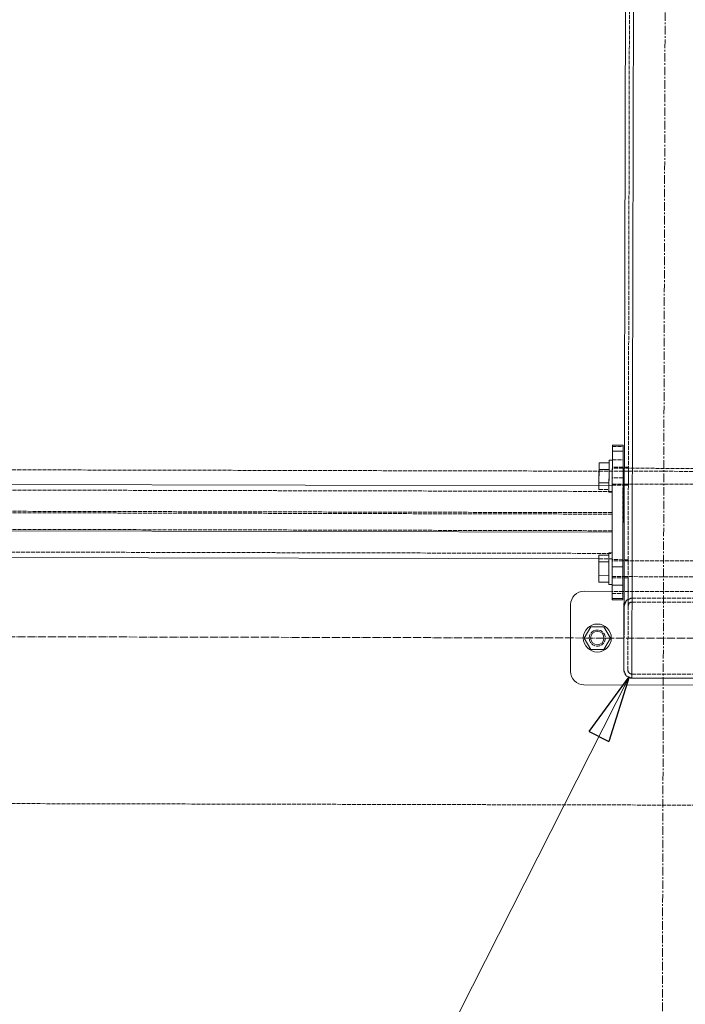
# Model space of a CAD drawing. Header units: millimetres. Extents: x -15129 to 9171, y -18789 to 5877.
# Tile 123 of 256: x -5724 to -5225, y -17063 to -16325. Entities that reach past the tile are written whole.
import ezdxf

# ---------------------------------------------------------------- set-up
doc = ezdxf.new("R2010")
doc.units = ezdxf.units.MM
for name, pattern in [('ACAD_ISO02W100', [15, 12, -3]), ('ACAD_ISO04W100', [30, 24, -3, 0, -3]), ('CENTER', [50.8, 31.75, -6.35, 6.35, -6.35])]:
    doc.linetypes.add(name, pattern=pattern)
for name, color, linetype in [('AS_Belki', 145, 'Continuous'), ('AS_Blachy', 30, 'Continuous'), ('AS_Kotwy', 9, 'Continuous'), ('AS_Sciany betonowe', 252, 'Continuous'), ('AS_Siatki', 72, 'Continuous'), ('AS_Sruby', 9, 'Continuous')]:
    doc.layers.add(name, color=color, linetype=linetype)

msp = doc.modelspace()

# ---------------------------------------------------------------- linework, layer by layer
at = {"color": 5, "linetype": 'CENTER', "lineweight": 13, "ltscale": 0.2}
msp.add_line((-5235.97, -14653.75), (-5244.37, -17735.06, 38010), dxfattribs=at)
at = {"color": 7, "lineweight": 13}
msp.add_line((-5267.48, -16817.77), (-5394.44, -17068.7), dxfattribs=at)
at = {"color": 0, "linetype": 'ByBlock', "lineweight": -2}
for p, q in [((-5297.49, -16858.63), (-5267.48, -16817.77)), ((-5267.48, -16817.77), (-5282.62, -16866.15)), ((-5297.49, -16858.63), (-5282.62, -16866.15))]:
    msp.add_line(p, q, dxfattribs=at)
at = {"layer": 'AS_Belki', "color": 145, "linetype": 'Continuous', "lineweight": 13, "ltscale": 0.25}
for p, q in [((-5260.68, -14748.91), (-5265.36, -16818.65)), ((-5271.35, -16812.64), (-5266.69, -14754.89)), ((-5271.01, -16661.39), (-5271.01, -16661.32)), ((-5280.04, -16674.68), (-6221.49, -16672.55)), ((-5280.04, -16674.68), (-5280.09, -16699.78)), ((-5280.11, -16709.32), (-6221.57, -16707.2)), ((-5280.12, -16709.76), (-5280.11, -16709.32)), ((-6208.31, -16727.23), (-5290.16, -16729.3)), ((-5271.16, -16729.9), (-5271.16, -16730.6)), ((-5271.28, -16783.89), (-5271.24, -16764.64)), ((-5271.35, -16812.64), (-5269.6, -16816.89)), ((-5271.35, -16812.64), (-5269.6, -16816.89)), ((-5269.6, -16816.89), (-5265.36, -16818.66)), ((-5269.6, -16816.89), (-5265.36, -16818.65)), ((-5265.36, -16818.65), (-5217.36, -16818.76))]:
    msp.add_line(p, q, dxfattribs=at)
at = {"layer": 'AS_Belki', "color": 84, "linetype": 'ACAD_ISO02W100', "lineweight": 13, "ltscale": 0.25}
for p, q in [((-5268.35, -16812.65), (-5263.69, -14754.9)), ((-5271, -16660.62), (-5271.01, -16661.32)), ((-5268, -16660.63), (-5271, -16660.62)), ((-5268.01, -16661.33), (-5268, -16660.63)), ((-5268.01, -16661.44), (-5268.03, -16673.34)), ((-5280.05, -16678.78), (-5280.04, -16675.22)), ((-5280.04, -16675.22), (-5280.04, -16674.68)), ((-5271.03, -16673.44), (-5271.04, -16674.14)), ((-5271.04, -16674.14), (-5268.04, -16674.15)), ((-5268.04, -16674.15), (-5268.03, -16673.45)), ((-5268.03, -16673.69), (-5268.04, -16674.15)), ((-5280.05, -16678.78), (-6221.5, -16676.65)), ((-5280.08, -16695.78), (-5280.05, -16678.78)), ((-5280.08, -16694.68), (-6221.54, -16692.55)), ((-5280.08, -16695.78), (-6221.54, -16693.65)), ((-5280.15, -16725.05), (-5280.08, -16694.68)), ((-5280.11, -16708.22), (-6221.57, -16706.1)), ((-5280.16, -16729.32), (-5280.12, -16709.76)), ((-5280.15, -16725.22), (-5280.11, -16708.22)), ((-6221.6, -16723.1), (-5280.15, -16725.22)), ((-5280.15, -16725.22), (-5280.16, -16729.32)), ((-5290.16, -16729.3), (-5280.16, -16729.32)), ((-5268.16, -16729.91), (-5271.16, -16729.9)), ((-5268.16, -16730.72), (-5268.16, -16729.91)), ((-5268.16, -16730.61), (-5268.16, -16729.91)), ((-5271.19, -16742.73), (-5271.19, -16743.43)), ((-5271.19, -16743.43), (-5268.19, -16743.43)), ((-5268.19, -16743.43), (-5268.24, -16764.65)), ((-5268.19, -16742.62), (-5268.19, -16742.97)), ((-5268.19, -16743.43), (-5268.19, -16742.73)), ((-5268.19, -16742.97), (-5268.19, -16743.43)), ((-5269.47, -16760.4), (-5271.24, -16764.64)), ((-5271.24, -16764.64), (-5269.47, -16760.4)), ((-5269.47, -16760.4), (-5265.23, -16758.65)), ((-5268.24, -16764.65), (-5267.36, -16762.53)), ((-5268.24, -16764.65), (-5267.36, -16762.53)), ((-5265.23, -16758.66), (-5268.23, -16759.89)), ((-5267.36, -16762.53), (-5265.23, -16761.65)), ((-5267.36, -16762.53), (-5265.23, -16761.66)), ((-5265.23, -16758.65), (-5217.23, -16758.76)), ((-5265.23, -16761.65), (-5217.23, -16761.76)), ((-5271.35, -16812.64), (-5271.28, -16783.89)), ((-5267.47, -16814.77), (-5268.35, -16812.65)), ((-5268.35, -16812.65), (-5267.47, -16814.77)), ((-5265.36, -16815.66), (-5267.47, -16814.77)), ((-5267.47, -16814.77), (-5265.36, -16815.65)), ((-5265.36, -16815.65), (-5217.36, -16815.76))]:
    msp.add_line(p, q, dxfattribs=at)
at = {"layer": 'AS_Belki', "color": 84, "linetype": 'ACAD_ISO02W100', "lineweight": 13, "ltscale": 0.25, "extrusion": (8.16423e-14, -3.11003e-14, -1)}
msp.add_arc((5265.24, -16764.66), 6, 0.1296, 90.1296, dxfattribs=at)
at = {"layer": 'AS_Belki', "color": 84, "linetype": 'ACAD_ISO02W100', "lineweight": 13, "ltscale": 0.25}
for centre, start, end in [((-5265.24, -16764.66), 89.8704, 179.8704), ((-5265.35, -16812.66), 179.8704, 269.8704)]:
    msp.add_arc(centre, 3, start, end, dxfattribs=at)
at = {"layer": 'AS_Belki', "color": 84, "linetype": 'ACAD_ISO02W100', "lineweight": 13, "ltscale": 0.25, "extrusion": (4.80608e-15, 6.50245e-15, -1)}
msp.add_arc((5265.35, -16812.66), 6, 270.1296, 0.1296, dxfattribs=at)
at = {"layer": 'AS_Blachy', "color": 84, "linetype": 'ACAD_ISO02W100', "lineweight": 13, "ltscale": 0.25}
for p, q in [((-5279.97, -16645.04), (-5279.99, -16655.04)), ((-5279.97, -16643.9), (-5279.97, -16644.04)), ((-5279.97, -16643.9), (-5279.97, -16644.04)), ((-5279.97, -16645.04), (-5271.97, -16645.06)), ((-5271.97, -16645.06), (-5271.99, -16655.06)), ((-5271.97, -16644.06), (-5271.97, -16645.06)), ((-5280, -16660.41), (-5280.01, -16661.3)), ((-5280, -16660.6), (-5280, -16660.41)), ((-5272, -16660.62), (-5280, -16660.6)), ((-5279.99, -16655.04), (-5271.99, -16655.06)), ((-5272.01, -16661.13), (-5271.99, -16655.06)), ((-5272, -16660.62), (-5272.01, -16661.32)), ((-5272.02, -16665.57), (-5272.01, -16661.38)), ((-5272.02, -16669.19), (-5272.02, -16665.57)), ((-5272.01, -16661.38), (-5272.01, -16661.32)), ((-5280.03, -16673.42), (-5280.04, -16674.12)), ((-5280.04, -16674.12), (-5280.03, -16673.53)), ((-5280.04, -16674.12), (-5272.04, -16674.14)), ((-5272.02, -16668.72), (-5280.02, -16668.7)), ((-5272.16, -16729.9), (-5272.02, -16669.19)), ((-5272.03, -16673.44), (-5272.04, -16674.14)), ((-5280.16, -16729.88), (-5280.16, -16729.64)), ((-5272.16, -16729.9), (-5280.16, -16729.88)), ((-5272.18, -16738.47), (-5272.17, -16733.16)), ((-5272.17, -16733.16), (-5272.16, -16729.9)), ((-5272.19, -16742.97), (-5272.18, -16738.47)), ((-5280.2, -16748.96), (-5280.22, -16755.3)), ((-5280.19, -16742.71), (-5280.19, -16743.41)), ((-5280.19, -16743.41), (-5280.19, -16742.81)), ((-5280.19, -16743.41), (-5272.19, -16743.42)), ((-5272.22, -16755.32), (-5272.19, -16743.42)), ((-5272.19, -16742.72), (-5272.19, -16743.42)), ((-5280.22, -16755.3), (-5280.23, -16759.96)), ((-5272.22, -16753.64), (-5280.22, -16753.62)), ((-5280.22, -16755.3), (-5272.22, -16755.32)), ((-5272.23, -16759.98), (-5272.22, -16755.32)), ((-5211.22, -16753.78), (-5271.22, -16753.64))]:
    msp.add_line(p, q, dxfattribs=at)
at = {"layer": 'AS_Blachy', "color": 145, "linetype": 'Continuous', "lineweight": 13, "ltscale": 0.25}
for p, q in [((-5279.97, -16644.04), (-5279.98, -16648.7)), ((-5271.97, -16644.06), (-5279.97, -16644.04)), ((-5271.98, -16648.72), (-5271.97, -16644.06)), ((-5279.98, -16648.7), (-5280.04, -16674.68)), ((-5271.98, -16648.72), (-5279.98, -16648.7)), ((-5272.02, -16669.19), (-5271.98, -16648.72)), ((-5272.17, -16735.32), (-5272.02, -16669.19)), ((-5280.09, -16699.78), (-5280.17, -16735.3)), ((-5272.16, -16729.9), (-5272.16, -16730.6)), ((-5280.17, -16735.3), (-5280.19, -16742.89)), ((-5280.17, -16735.3), (-5272.17, -16735.32)), ((-5272.19, -16742.91), (-5272.18, -16738.33)), ((-5272.18, -16738.33), (-5272.17, -16735.32)), ((-5280.2, -16748.96), (-5280.23, -16758.96)), ((-5280.19, -16742.89), (-5280.2, -16748.96)), ((-5272.2, -16748.98), (-5280.2, -16748.96)), ((-5272.2, -16748.98), (-5272.23, -16758.98)), ((-5272.2, -16748.98), (-5272.19, -16742.91)), ((-5272.19, -16743.42), (-5272.19, -16742.97)), ((-5280.22, -16753.62), (-5301.22, -16753.58)), ((-5271.22, -16753.64), (-5272.22, -16753.64)), ((-5311.24, -16763.55), (-5311.35, -16813.55)), ((-5280.23, -16758.96), (-5272.23, -16758.98)), ((-5280.23, -16758.96), (-5280.23, -16759.96)), ((-5280.23, -16759.96), (-5272.23, -16759.98)), ((-5272.23, -16758.98), (-5272.23, -16759.98)), ((-5301.37, -16823.57), (-5182.38, -16823.84))]:
    msp.add_line(p, q, dxfattribs=at)
at = {"layer": 'AS_Blachy', "color": 84, "linetype": 'ACAD_ISO02W100', "lineweight": 13, "ltscale": 0.25}
msp.add_circle((-5291.29, -16788.6), 6, dxfattribs=at)
at = {"layer": 'AS_Blachy', "color": 145, "linetype": 'Continuous', "lineweight": 13, "ltscale": 0.25}
for centre, start, end in [((-5301.24, -16763.58), 89.8704, 179.8704), ((-5301.35, -16813.57), 179.8704, 269.8704)]:
    msp.add_arc(centre, 10, start, end, dxfattribs=at)
at = {"layer": 'AS_Kotwy', "color": 145, "linetype": 'Continuous', "lineweight": 13, "ltscale": 0.25}
for p, q in [((-5296.18, -16780.1), (-5301.09, -16788.58)), ((-5286.38, -16780.12), (-5296.18, -16780.1)), ((-5281.49, -16788.62), (-5286.38, -16780.12)), ((-5301.09, -16788.58), (-5296.21, -16797.07)), ((-5286.41, -16797.1), (-5281.49, -16788.62)), ((-5296.21, -16797.07), (-5286.41, -16797.1))]:
    msp.add_line(p, q, dxfattribs=at)
for radius in [10.5, 5]:
    msp.add_circle((-5291.29, -16788.6), radius, dxfattribs=at)
at = {"layer": 'AS_Sciany betonowe', "color": 145, "linetype": 'ACAD_ISO02W100', "lineweight": 13, "ltscale": 0.25}
for p, q in [((-6201.97, -16661.54), (-5290.01, -16663.6)), ((-11227.69, -16900.22), (110.14, -16925.78))]:
    msp.add_line(p, q, dxfattribs=at)
at = {"layer": 'AS_Sciany betonowe', "color": 84, "linetype": 'ACAD_ISO02W100', "lineweight": 13, "ltscale": 0.25}
for p, q in [((-5290.01, -16663.6), (-5182.51, -16663.84)), ((-5271.01, -16663.64), (-5272.01, -16663.64))]:
    msp.add_line(p, q, dxfattribs=at)
at = {"layer": 'AS_Siatki', "color": 20, "linetype": 'ACAD_ISO04W100', "lineweight": 13, "ltscale": 0.25}
msp.add_line((-11608.02, -16774.36), (105.98, -16800.77), dxfattribs=at)
at = {"layer": 'AS_Sruby', "color": 84, "linetype": 'ACAD_ISO02W100', "lineweight": 13, "ltscale": 0.25}
for p, q in [((-5290, -16657.32), (-5290.01, -16662.33)), ((-5282.5, -16656.96), (-5282.49, -16655.99)), ((-5282.5, -16657.62), (-5282.5, -16656.96)), ((-5282.5, -16660.44), (-5282.5, -16657.34)), ((-5282.5, -16657.62), (-5282.5, -16657.34)), ((-5282.5, -16657.84), (-5282.5, -16657.62)), ((-5282.5, -16660.44), (-5282.5, -16657.89)), ((-5282.49, -16655.38), (-5282.49, -16655.46)), ((-5282.49, -16655.99), (-5282.49, -16655.46)), ((-5280, -16656.6), (-5279.99, -16655.77)), ((-5279.99, -16655.77), (-5279.99, -16655.39)), ((-5279.99, -16655.46), (-5279.99, -16655.39)), ((-5279.99, -16656), (-5279.99, -16655.46)), ((-5290.01, -16662.33), (-5290.03, -16672.35)), ((-5272.01, -16661.43), (-5280.01, -16661.41)), ((-5280.01, -16661.41), (-5280.01, -16661.57)), ((-5280.01, -16662.6), (-5280.01, -16661.57)), ((-5211.01, -16661.57), (-5271.01, -16661.43)), ((-5290.03, -16672.35), (-5290.04, -16677.35)), ((-5290.04, -16674.66), (-5290.04, -16677.35)), ((-5282.54, -16674.68), (-5282.53, -16672.36)), ((-5282.54, -16677.37), (-5282.53, -16672.36)), ((-5282.54, -16676.38), (-5282.54, -16674.68)), ((-5282.54, -16677.37), (-5282.54, -16674.68)), ((-5282.53, -16672.36), (-5282.52, -16669.26)), ((-5280.03, -16673.16), (-5280.03, -16672.12)), ((-5280.03, -16673.16), (-5280.03, -16673.31)), ((-5280.03, -16673.31), (-5272.03, -16673.33)), ((-5271.03, -16673.33), (-5211.03, -16673.47)), ((-5290.04, -16677.35), (-5282.54, -16677.37)), ((-5282.55, -16678.72), (-5282.54, -16677.75)), ((-5282.54, -16678.12), (-5282.55, -16678.95)), ((-5282.55, -16678.79), (-5282.55, -16678.72)), ((-5282.55, -16679.25), (-5282.55, -16678.79)), ((-5282.55, -16679.33), (-5282.55, -16678.95)), ((-5282.55, -16679.25), (-5282.55, -16679.33)), ((-5282.55, -16679.33), (-5280.05, -16679.34)), ((-5282.54, -16677.75), (-5282.54, -16676.38)), ((-5282.54, -16676.88), (-5282.54, -16678.12)), ((-5280.05, -16678.95), (-5280.04, -16678.12)), ((-5280.05, -16678.91), (-5280.05, -16679.26)), ((-5280.05, -16679.34), (-5280.05, -16678.95)), ((-5280.05, -16679.36), (-5280.05, -16679.26)), ((-5280.05, -16679.34), (-5280.05, -16679.36)), ((-5282.67, -16731.63), (-5282.65, -16726.62)), ((-5282.66, -16727.66), (-5282.65, -16726.62)), ((-5282.65, -16724.66), (-5282.65, -16724.74)), ((-5282.65, -16725.27), (-5282.65, -16724.74)), ((-5282.65, -16726.25), (-5282.65, -16725.27)), ((-5282.65, -16727.12), (-5282.65, -16726.25)), ((-5280.15, -16724.75), (-5280.15, -16724.67)), ((-5280.15, -16725.28), (-5280.15, -16724.75)), ((-5282.69, -16741.65), (-5282.67, -16731.63)), ((-5282.68, -16737.84), (-5282.67, -16731.63)), ((-5282.67, -16731.63), (-5282.66, -16729.26)), ((-5280.17, -16731.88), (-5280.16, -16730.85)), ((-5272.16, -16730.71), (-5280.16, -16730.69)), ((-5280.16, -16730.69), (-5280.16, -16730.85)), ((-5211.16, -16730.85), (-5271.16, -16730.71)), ((-5282.7, -16746.65), (-5282.69, -16741.65)), ((-5280.19, -16742.44), (-5280.19, -16741.4)), ((-5282.7, -16746.65), (-5282.69, -16743.06)), ((-5282.7, -16746.16), (-5282.7, -16747.4)), ((-5282.7, -16747.4), (-5282.7, -16748.23)), ((-5282.7, -16748.61), (-5282.7, -16748.23)), ((-5280.2, -16748.23), (-5280.2, -16747.41)), ((-5280.2, -16748.54), (-5280.2, -16748.01)), ((-5280.2, -16748.62), (-5280.2, -16748.23)), ((-5280.19, -16742.44), (-5280.19, -16742.59)), ((-5280.19, -16742.59), (-5272.19, -16742.61)), ((-5271.19, -16742.61), (-5211.19, -16742.75))]:
    msp.add_line(p, q, dxfattribs=at)
at = {"layer": 'AS_Sruby', "color": 145, "linetype": 'Continuous', "lineweight": 13, "ltscale": 0.25}
for p, q in [((-5290, -16657.32), (-5290.01, -16662.33)), ((-5282.5, -16657.34), (-5290, -16657.32)), ((-5282.51, -16661.36), (-5282.5, -16659.44)), ((-5282.51, -16662.35), (-5282.5, -16660.44)), ((-5282.49, -16655.76), (-5282.5, -16656.59)), ((-5282.5, -16656.59), (-5282.5, -16657.84)), ((-5282.5, -16659.44), (-5282.5, -16657.84)), ((-5279.99, -16655.39), (-5282.49, -16655.38)), ((-5282.49, -16655.76), (-5282.49, -16655.38)), ((-5290.01, -16662.33), (-5290.03, -16672.35)), ((-5282.51, -16662.35), (-5290.01, -16662.33)), ((-5282.53, -16670.46), (-5282.52, -16668.14)), ((-5282.52, -16669.26), (-5282.51, -16662.35)), ((-5282.52, -16665.79), (-5282.51, -16663.5)), ((-5282.52, -16668.14), (-5282.52, -16665.79)), ((-5282.51, -16663.5), (-5282.51, -16661.36)), ((-5271.01, -16661.43), (-5272.01, -16661.43)), ((-5290.03, -16672.35), (-5290.04, -16674.66)), ((-5290.03, -16672.35), (-5282.53, -16672.36)), ((-5282.54, -16674.66), (-5282.53, -16672.66)), ((-5282.54, -16674.68), (-5282.54, -16674.66)), ((-5282.53, -16672.66), (-5282.53, -16670.46)), ((-5272.03, -16673.33), (-5271.03, -16673.33)), ((-5290.15, -16726.61), (-5290.17, -16731.61)), ((-5282.65, -16726.62), (-5290.15, -16726.61)), ((-5282.65, -16725.88), (-5282.66, -16727.12)), ((-5282.66, -16728.73), (-5282.66, -16727.12)), ((-5280.15, -16724.67), (-5282.65, -16724.66)), ((-5282.65, -16725.05), (-5282.65, -16724.66)), ((-5282.65, -16725.05), (-5282.65, -16725.88)), ((-5280.15, -16725.05), (-5280.15, -16724.67)), ((-5280.15, -16725.88), (-5280.15, -16725.05)), ((-5290.17, -16731.61), (-5290.19, -16741.63)), ((-5290.17, -16731.61), (-5282.67, -16731.63)), ((-5282.67, -16732.78), (-5282.66, -16730.64)), ((-5282.67, -16735.07), (-5282.67, -16732.78)), ((-5282.66, -16729.26), (-5282.66, -16727.66)), ((-5282.66, -16730.64), (-5282.66, -16728.73)), ((-5271.16, -16730.71), (-5272.16, -16730.71)), ((-5290.19, -16741.63), (-5290.2, -16746.64)), ((-5290.19, -16741.63), (-5282.69, -16741.65)), ((-5282.69, -16741.95), (-5282.68, -16739.74)), ((-5282.69, -16743.06), (-5282.69, -16741.65)), ((-5282.69, -16743.94), (-5282.69, -16741.95)), ((-5282.68, -16737.42), (-5282.67, -16735.07)), ((-5282.68, -16739.74), (-5282.68, -16737.42)), ((-5290.2, -16746.64), (-5282.7, -16746.65)), ((-5282.7, -16745.66), (-5282.69, -16743.94)), ((-5282.7, -16747.03), (-5282.7, -16745.66)), ((-5282.7, -16748), (-5282.7, -16747.03)), ((-5282.7, -16748.53), (-5282.7, -16748)), ((-5282.7, -16748.53), (-5282.7, -16748.61)), ((-5282.7, -16748.61), (-5280.2, -16748.62)), ((-5280.2, -16748.62), (-5280.2, -16748.54)), ((-5272.19, -16742.61), (-5271.19, -16742.61))]:
    msp.add_line(p, q, dxfattribs=at)

doc.saveas('drawing.dxf')
